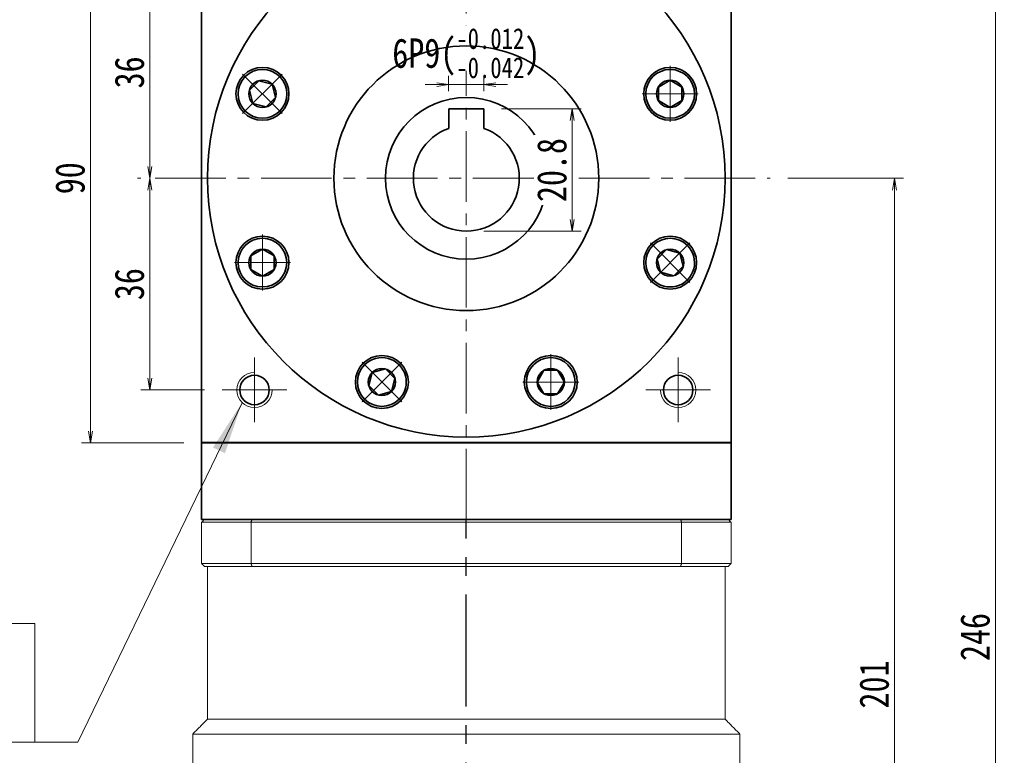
# Model space of a CAD drawing. Header units: millimetres. Extents: x -20 to 938, y -23 to 457.
# Tile 5 of 6: x 305 to 472, y 247 to 372. Entities that reach past the tile are written whole.
import ezdxf

# ---------------------------------------------------------------- set-up
doc = ezdxf.new("R2010")
doc.units = ezdxf.units.MM
doc.set_wipeout_variables(frame=1)
doc.linetypes.add('CENTER2', pattern=[28.575, 19.05, -3.175, 3.175, -3.175])
doc.linetypes.add('点画线', pattern=[18, 12, -2, 2, -2])
doc.layers.add('3中心线层', color=1, linetype='CENTER2')
for name, color, linetype, lineweight in [('EB0', 7, 'Continuous', 35), ('中心线层', 1, '点画线', 18), ('尺寸线层', 3, 'Continuous', 18), ('粗实线', 7, 'Continuous', 40), ('粗实线层', 7, 'Continuous', 35)]:
    doc.layers.add(name, color=color, linetype=linetype, lineweight=lineweight)
doc.styles.add('宋体', font='SimSun.ttf', dxfattribs={"width": 0.8})
doc.styles.add('标准', font='txt', dxfattribs={"width": 0.667})
doc.dimstyles.new('A水平标注$0', dxfattribs={"dimtxt": 3.5, "dimasz": 2, "dimexe": 1.5, "dimexo": 3, "dimgap": 1.1, "dimtad": 1, "dimtoh": 1, "dimdec": 4, "dimdsep": 46, "dimtxsty": '宋体', "dimblk": 'OPEN', "dimcen": 3, "dimclrd": 3, "dimclre": 3, "dimclrt": 6, "dimadec": 0, "dimazin": 0, "dimtm": 1e-09, "dimtfac": 1, "dimtdec": 4, "dimtix": 1, "dimtmove": 0, "dimatfit": 3, "dimldrblk": 'OPEN', "dimfxl": 0, "dimlwd": 13, "dimlwe": 13, "dimarcsym": 0})

# ---------------------------------------------------------------- blocks, each defined once
blk = doc.blocks.new('_Open')
at = {"color": 0, "linetype": 'ByBlock', "lineweight": -2}
for p, q in [((-1, 0.167), (0, 0)), ((-1, -0.167), (0, 0)), ((0, 0), (-1, 0))]:
    blk.add_line(p, q, dxfattribs=at)
blk = doc.blocks.new('*D19')
at = {"layer": 'Defpoints', "color": 0, "transparency": 16777216}
for p in [(339.05, 381.47), (326.75, 345.47), (327.66, 345.47)]:
    blk.add_point(p, dxfattribs=at)
at = {"layer": '尺寸线层', "color": 3, "lineweight": 13, "transparency": 16777216}
for p, q in [((336.05, 381.47), (325.25, 381.47)), ((326.75, 379.47), (326.75, 347.47)), ((324.66, 345.47), (325.25, 345.47))]:
    blk.add_line(p, q, dxfattribs=at)
at = {"layer": '尺寸线层', "color": 3, "lineweight": 13, "transparency": 16777216, "xscale": 2, "yscale": 2, "zscale": 2}
for p, rotation in [((326.75, 381.47), 90), ((326.75, 345.47), 270)]:
    blk.add_blockref('_Open', p, dxfattribs=dict(at, rotation=rotation))
at = {"layer": '尺寸线层', "color": 6, "transparency": 16777216, "insert": (323.31, 363.47), "char_height": 5, "attachment_point": 5, "rotation": 90, "style": '宋体', "bg_fill": 3, "box_fill_scale": 1.1, "bg_fill_color": 257, "bg_fill_transparency": 0}
blk.add_mtext('36', dxfattribs=at)
blk = doc.blocks.new('*D20')
at = {"layer": 'Defpoints', "color": 0, "transparency": 16777216}
for p in [(327.66, 345.47), (326.75, 309.47), (339.05, 309.47)]:
    blk.add_point(p, dxfattribs=at)
at = {"layer": '尺寸线层', "color": 3, "lineweight": 13, "transparency": 16777216}
for p, q in [((324.66, 345.47), (325.25, 345.47)), ((326.75, 343.47), (326.75, 311.47)), ((336.05, 309.47), (325.25, 309.47))]:
    blk.add_line(p, q, dxfattribs=at)
at = {"layer": '尺寸线层', "color": 3, "lineweight": 13, "transparency": 16777216, "xscale": 2, "yscale": 2, "zscale": 2}
for p, rotation in [((326.75, 345.47), 90), ((326.75, 309.47), 270)]:
    blk.add_blockref('_Open', p, dxfattribs=dict(at, rotation=rotation))
at = {"layer": '尺寸线层', "color": 6, "transparency": 16777216, "insert": (323.31, 327.47), "char_height": 5, "attachment_point": 5, "rotation": 90, "style": '宋体', "bg_fill": 3, "box_fill_scale": 1.1, "bg_fill_color": 257, "bg_fill_transparency": 0}
blk.add_mtext('36', dxfattribs=at)
blk = doc.blocks.new('*D21')
at = {"layer": 'Defpoints', "color": 0, "transparency": 16777216}
for p in [(425.55, 390.47), (425.15, 144.47), (470.49, 144.47)]:
    blk.add_point(p, dxfattribs=at)
at = {"layer": '尺寸线层', "color": 3, "lineweight": 13, "transparency": 16777216}
for p, q in [((428.55, 390.47), (471.99, 390.47)), ((470.49, 388.47), (470.49, 146.47)), ((428.15, 144.47), (471.99, 144.47))]:
    blk.add_line(p, q, dxfattribs=at)
at = {"layer": '尺寸线层', "color": 3, "lineweight": 13, "transparency": 16777216, "xscale": 2, "yscale": 2, "zscale": 2}
for p, rotation in [((470.49, 390.47), 89.99999999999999), ((470.49, 144.47), 270)]:
    blk.add_blockref('_Open', p, dxfattribs=dict(at, rotation=rotation))
at = {"layer": '尺寸线层', "color": 6, "transparency": 16777216, "insert": (467.04, 267.47), "char_height": 5, "attachment_point": 5, "rotation": 90, "style": '宋体', "bg_fill": 3, "box_fill_scale": 1.1, "bg_fill_color": 257, "bg_fill_transparency": 0}
blk.add_mtext('246', dxfattribs=at)
blk = doc.blocks.new('*D22')
at = {"layer": 'Defpoints', "color": 0, "transparency": 16777216}
for p in [(432.21, 345.47), (425.15, 144.47), (453.33, 144.47)]:
    blk.add_point(p, dxfattribs=at)
at = {"layer": '尺寸线层', "color": 3, "lineweight": 13, "transparency": 16777216}
for p, q in [((435.21, 345.47), (454.83, 345.47)), ((453.33, 343.47), (453.33, 146.47)), ((428.15, 144.47), (454.83, 144.47))]:
    blk.add_line(p, q, dxfattribs=at)
at = {"layer": '尺寸线层', "color": 3, "lineweight": 13, "transparency": 16777216, "xscale": 2, "yscale": 2, "zscale": 2}
for p, rotation in [((453.33, 345.47), 90), ((453.33, 144.47), 270)]:
    blk.add_blockref('_Open', p, dxfattribs=dict(at, rotation=rotation))
at = {"layer": '尺寸线层', "color": 6, "transparency": 16777216, "insert": (449.89, 259.39), "char_height": 5, "attachment_point": 5, "rotation": 90, "style": '宋体', "bg_fill": 3, "box_fill_scale": 1.1, "bg_fill_color": 257, "bg_fill_transparency": 0}
blk.add_mtext('201', dxfattribs=at)
blk = doc.blocks.new('*D25')
at = {"layer": 'Defpoints', "color": 0, "transparency": 16777216}
for p in [(377.55, 357.27), (383.55, 357.27)]:
    blk.add_point(p, dxfattribs=at)
at = {"layer": '尺寸线层', "color": 3, "lineweight": 13, "transparency": 16777216}
for p, q in [((377.55, 360.27), (377.55, 362.89)), ((383.55, 360.27), (383.55, 362.89)), ((375.55, 361.39), (373.55, 361.39)), ((383.55, 361.39), (377.55, 361.39)), ((385.55, 361.39), (387.55, 361.39))]:
    blk.add_line(p, q, dxfattribs=at)
at = {"layer": '尺寸线层', "color": 3, "lineweight": 13, "transparency": 16777216, "xscale": 2, "yscale": 2, "zscale": 2}
blk.add_blockref('_Open', (377.55, 361.39), dxfattribs=at)
at = {"layer": '尺寸线层', "color": 3, "lineweight": 13, "transparency": 16777216, "xscale": 2, "yscale": 2, "zscale": 2, "rotation": 180}
blk.add_blockref('_Open', (383.55, 361.39), dxfattribs=at)
at = {"layer": '尺寸线层', "color": 6, "transparency": 16777216, "insert": (380.55, 366.75), "char_height": 5, "attachment_point": 5, "style": '宋体', "bg_fill": 3, "box_fill_scale": 1.1, "bg_fill_color": 257, "bg_fill_transparency": 0}
blk.add_mtext('{\\A1;\\A1;6P9({\\H0.707107x;\\S-0.012^ -0.042;})}', dxfattribs=at)
at = {"layer": 'Defpoints', "color": 0, "transparency": 16777216}
blk.add_point((377.55, 361.39), dxfattribs=at)
blk = doc.blocks.new('*D26')
at = {"layer": 'Defpoints', "color": 0, "transparency": 16777216}
for p in [(383.55, 357.27), (380.55, 336.47), (398.55, 336.47)]:
    blk.add_point(p, dxfattribs=at)
at = {"layer": '尺寸线层', "color": 3, "lineweight": 13, "transparency": 16777216}
for p, q in [((386.55, 357.27), (400.05, 357.27)), ((398.55, 355.27), (398.55, 338.47)), ((383.55, 336.47), (400.05, 336.47))]:
    blk.add_line(p, q, dxfattribs=at)
at = {"layer": '尺寸线层', "color": 3, "lineweight": 13, "transparency": 16777216, "xscale": 2, "yscale": 2, "zscale": 2}
for p, rotation in [((398.55, 357.27), 90), ((398.55, 336.47), 270)]:
    blk.add_blockref('_Open', p, dxfattribs=dict(at, rotation=rotation))
at = {"layer": '尺寸线层', "color": 6, "transparency": 16777216, "insert": (395.11, 346.87), "char_height": 5, "attachment_point": 5, "rotation": 90, "style": '宋体', "bg_fill": 3, "box_fill_scale": 1.1, "bg_fill_color": 257, "bg_fill_transparency": 0}
blk.add_mtext('20.8', dxfattribs=at)
blk = doc.blocks.new('*X5')
at = {"layer": '尺寸线层', "linetype": 'Continuous'}
blk.add_hatch(color=0, dxfattribs=at).paths.add_polyline_path([(17.617, 28.857), (16.166, 24.56), (15.153, 25.05)], flags=0)
at = {"layer": '尺寸线层', "color": 0, "linetype": 'Continuous'}
blk.add_line((17.617, 28.857), (3.674, 0), dxfattribs=at)
at = {"layer": '尺寸线层', "color": 0}
for p, q in [((0, 10.089), (-12.975, 10.089)), ((0, 0), (0, 10.089)), ((0, 0), (-12.975, 0)), ((3.674, 0), (0, 0))]:
    blk.add_line(p, q, dxfattribs=at)
at = {"layer": '尺寸线层', "color": 0, "insert": (-2.25, 0.9), "char_height": 4.5, "width": 19.97539, "attachment_point": 9, "line_spacing_factor": 1.15057, "style": '标准'}
blk.add_mtext('\\T1.1;4-M6\\P5个面', dxfattribs=at)
blk = doc.blocks.new('*X6')
at = {"layer": '中心线层', "linetype": '点画线', "lineweight": 18}
for p, q in [((0, -4.76), (0, 4.76)), ((-4.76, 0), (4.76, 0))]:
    blk.add_line(p, q, dxfattribs=at)
at = {"layer": '粗实线层'}
for p, q in [((-2.31, 0), (-1.15, 2)), ((-1.15, 2), (1.15, 2)), ((2.31, 0), (1.15, 2)), ((2.31, 0), (1.15, 2)), ((-2.31, 0), (-1.15, -2)), ((2.31, 0), (1.15, -2)), ((-1.15, -2), (1.15, -2))]:
    blk.add_line(p, q, dxfattribs=at)
blk.add_circle((0, 0), 2.31, dxfattribs=at)
for start, end in [(0, 180), (180, 360)]:
    blk.add_arc((0, 0), 4.14, start, end, dxfattribs=at)
blk = doc.blocks.new('*D27')
at = {"layer": 'Defpoints', "color": 0, "transparency": 16777216}
for p in [(335.55, 390.47), (316.67, 300.47), (335.55, 300.47)]:
    blk.add_point(p, dxfattribs=at)
at = {"layer": '尺寸线层', "color": 3, "lineweight": 13, "transparency": 16777216}
for p, q in [((332.55, 390.47), (315.17, 390.47)), ((316.67, 388.47), (316.67, 302.47)), ((332.55, 300.47), (315.17, 300.47))]:
    blk.add_line(p, q, dxfattribs=at)
at = {"layer": '尺寸线层', "color": 3, "lineweight": 13, "transparency": 16777216, "xscale": 2, "yscale": 2, "zscale": 2}
for p, rotation in [((316.67, 390.47), 90), ((316.67, 300.47), 270)]:
    blk.add_blockref('_Open', p, dxfattribs=dict(at, rotation=rotation))
at = {"layer": '尺寸线层', "color": 6, "transparency": 16777216, "insert": (313.23, 345.47), "char_height": 5, "attachment_point": 5, "rotation": 90, "style": '宋体', "bg_fill": 3, "box_fill_scale": 1.1, "bg_fill_color": 257, "bg_fill_transparency": 0}
blk.add_mtext('90', dxfattribs=at)

msp = doc.modelspace()

# ---------------------------------------------------------------- linework, layer by layer
at = {"color": 7, "linetype": 'Continuous', "lineweight": 15}
for p, q in [((335.55285, 286.97464), (343.9605, 286.97464)), ((335.55285, 279.97464), (335.55285, 286.97464)), ((344.13857, 287.47464), (336.05285, 287.47464)), ((343.9605, 286.97464), (343.9605, 279.97464)), ((343.9605, 286.97464), (417.1452, 286.97464)), ((416.96713, 287.47464), (344.13857, 287.47464)), ((417.1452, 279.97464), (417.1452, 286.97464)), ((343.9605, 279.97464), (335.55285, 279.97464)), ((336.05285, 279.47464), (344.13857, 279.47464)), ((417.1452, 279.97464), (343.9605, 279.97464)), ((344.13857, 279.47464), (416.96713, 279.47464))]:
    msp.add_line(p, q, dxfattribs=at)
for points in [[(336.05285, 287.47464), (335.55285, 286.97464)], [(344.13857, 287.47464), (343.9605, 286.97464)], [(416.96713, 287.47464), (417.1452, 286.97464)], [(335.55285, 279.97464), (336.05285, 279.47464)], [(336.55285, 253.47464), (336.55285, 279.47464)], [(343.9605, 279.97464), (344.13857, 279.47464)], [(417.1452, 279.97464), (416.96713, 279.47464)], [(334.05285, 250.97464), (336.55285, 253.47464)], [(334.05285, 241.47464), (334.05285, 250.97464)]]:
    msp.add_open_spline(points, degree=1, dxfattribs=at)
at = {"layer": '3中心线层'}
msp.add_line((380.55624, 141.3544), (380.55374, 287.47464), dxfattribs=at)
at = {"layer": '中心线层'}
for p, q in [((380.55374, 287.47464), (380.55374, 393.47464)), ((327.66186, 345.47464), (432.20586, 345.47464)), ((344.55374, 303.97464), (344.55374, 314.97464)), ((416.55374, 314.97464), (416.55374, 303.97464)), ((350.05374, 309.47464), (339.05374, 309.47464)), ((422.05374, 309.47464), (411.05374, 309.47464))]:
    msp.add_line(p, q, dxfattribs=at)
at = {"layer": '粗实线', "lineweight": 40}
msp.add_line((425.55374, 300.47464), (335.55374, 300.47464), dxfattribs=at)
at = {"layer": '粗实线层'}
for p, q in [((335.55374, 300.47464), (335.55374, 390.47464)), ((425.55374, 300.47464), (425.55374, 390.47464)), ((383.55374, 357.27464), (377.55374, 357.27464)), ((377.55374, 357.27464), (377.55374, 353.95992)), ((383.55374, 357.27464), (383.55374, 353.95992)), ((335.55374, 300.47464), (335.55374, 287.47464))]:
    msp.add_line(p, q, dxfattribs=at)
for centre, radius in [((380.55374, 345.47464), 13.75), ((345.90826, 331.12401), 4.5), ((415.19922, 331.12401), 4.5), ((366.20311, 310.82915), 4.5), ((394.90437, 310.82915), 4.5), ((344.55374, 309.47464), 2.5), ((416.55374, 309.47464), 2.5)]:
    msp.add_circle(centre, radius, dxfattribs=at)
msp.add_arc((380.55374, 345.47464), 9, 109.4712206, 70.5287794, dxfattribs=at)
at = {"layer": '粗实线层', "lineweight": 18}
for centre, start, end in [((344.55374, 309.47464), 90, 360), ((416.55374, 309.47464), 180, 90)]:
    msp.add_arc(centre, 3, start, end, dxfattribs=at)

# ---------------------------------------------------------------- block references
at = {"layer": '尺寸线层', "xscale": 2, "yscale": 2, "zscale": 2}
msp.add_blockref('*X5', (307.19804, 249.59932), dxfattribs=at)

# ---------------------------------------------------------------- next in the draw order: dimensions: what is measured, and where the dimension line sits
at = {"layer": '尺寸线层'}
for base, p1, p2, picture, middle in [((470.48548, 144.47464), (425.55374, 390.47464), (425.15285, 144.47464), '*D21', (467.04134, 267.47464)), ((326.7507, 345.47464), (339.05374, 381.47464), (327.66186, 345.47464), '*D19', (323.30656, 363.47464))]:
    dim = msp.add_linear_dim(base=base, p1=p1, p2=p2, angle=270, dimstyle='A水平标注$0', override={"dimtxt": 5, "dimgap": 1, "dimdec": 1, "dimpost": '<>', "dimblk": 'Open', "dimtvp": 0.1, "dimtfill": 1, "dimtfillclr": 256}, dxfattribs=at)
    dim.commit()
    dim.dimension.update_dxf_attribs({"geometry": picture, "text_midpoint": middle})

# ---------------------------------------------------------------- next in the draw order: dimensions: what is measured, and where the dimension line sits
dim = msp.add_linear_dim(base=(326.7507, 309.47464), p1=(327.66186, 345.47464), p2=(339.05374, 309.47464), angle=270, dimstyle='A水平标注$0', override={"dimtxt": 5, "dimgap": 1, "dimdec": 1, "dimpost": '<>', "dimblk": 'Open', "dimtvp": 0.1, "dimtfill": 1, "dimtfillclr": 256}, dxfattribs=at)
dim.commit()
dim.dimension.update_dxf_attribs({"geometry": '*D20', "text_midpoint": (323.30656, 327.47464)})
dim = msp.add_linear_dim(base=(453.3315, 144.47464), p1=(432.20586, 345.47464), p2=(425.15285, 144.47464), angle=270, dimstyle='A水平标注$0', override={"dimtxt": 5, "dimgap": 1, "dimtad": 1, "dimdec": 1, "dimlfac": 1, "dimpost": '<>', "dimse1": 0, "dimse2": 0, "dimsd1": 0, "dimsd2": 0, "dimtofl": 1, "dimtvp": 0.1}, dxfattribs=at)
dim.commit()
dim.dimension.update_dxf_attribs({"geometry": '*D22', "text_midpoint": (453.3315, 259.38829), "dimtype": 160})

# ---------------------------------------------------------------- next in the draw order: linework, layer by layer
at = {"color": 7, "linetype": 'Continuous', "lineweight": 15}
for p, q in [((425.05285, 287.47464), (416.96713, 287.47464)), ((417.1452, 286.97464), (425.55285, 286.97464)), ((425.55285, 286.97464), (425.55285, 279.97464)), ((416.96713, 279.47464), (425.05285, 279.47464)), ((425.55285, 279.97464), (417.1452, 279.97464)), ((424.55285, 253.47464), (336.55285, 253.47464)), ((427.05285, 250.97464), (334.05285, 250.97464))]:
    msp.add_line(p, q, dxfattribs=at)
for points in [[(425.05285, 287.47464), (425.55285, 286.97464)], [(424.55285, 279.47464), (424.55285, 253.47464)], [(425.05285, 279.47464), (425.55285, 279.97464)], [(424.55285, 253.47464), (427.05285, 250.97464)], [(427.05285, 250.97464), (427.05285, 241.47464)]]:
    msp.add_open_spline(points, degree=1, dxfattribs=at)
at = {"layer": 'EB0'}
msp.add_line((425.55374, 287.47464), (335.55374, 287.47464), dxfattribs=at)
at = {"layer": '粗实线层'}
for p, q in [((425.55374, 287.47464), (425.55374, 300.47464)), ((335.55374, 287.47464), (425.55374, 287.47464))]:
    msp.add_line(p, q, dxfattribs=at)
msp.add_circle((380.55374, 345.47464), 44, dxfattribs=at)

# ---------------------------------------------------------------- next in the draw order: dimensions: what is measured, and where the dimension line sits
at = {"layer": '尺寸线层'}
dim = msp.add_linear_dim(base=(316.67395, 300.47464), p1=(335.55374, 390.47464), p2=(335.55374, 300.47464), angle=270, dimstyle='A水平标注$0', override={"dimtxt": 5, "dimgap": 1, "dimdec": 1, "dimpost": '<>', "dimblk": 'Open', "dimtvp": 0.1, "dimtfill": 1, "dimtfillclr": 256}, dxfattribs=at)
dim.commit()
dim.dimension.update_dxf_attribs({"geometry": '*D27', "text_midpoint": (313.22982, 345.47464)})

# ---------------------------------------------------------------- next in the draw order: dimensions: what is measured, and where the dimension line sits
dim = msp.add_linear_dim(base=(377.55374, 361.39278), p1=(383.55374, 357.27464), p2=(377.55374, 357.27464), text='{\\A1;\\A1;6P9({\\H0.707107x;\\S-0.012^ -0.042;})}', dimstyle='A水平标注$0', override={"dimtxt": 5, "dimgap": 1, "dimdec": 1, "dimpost": '<>', "dimblk": 'Open', "dimtp": -0.012, "dimtm": 0.042, "dimtdec": 3, "dimtvp": 0.1, "dimtfill": 1, "dimtfillclr": 256, "dimtzin": 8}, dxfattribs=at)
dim.commit()
dim.dimension.update_dxf_attribs({"geometry": '*D25', "text_midpoint": (380.55374, 366.74583)})

# ---------------------------------------------------------------- next in the draw order: wipeouts: each hides what was drawn before it
for points in [[(345.90826, 335.26401), (345.884, 335.26394), (345.85973, 335.26372), (345.83547, 335.26337), (345.81122, 335.26287), (345.78696, 335.26223), (345.76271, 335.26145), (345.73846, 335.26053), (345.71422, 335.25946), (345.68999, 335.25825), (345.66577, 335.2569), (345.64155, 335.25541), (345.61734, 335.25377), (345.59314, 335.252), (345.56896, 335.25008), (345.54478, 335.24802), (345.52062, 335.24582), (345.49647, 335.24348), (345.47233, 335.24099), (345.44821, 335.23837), (345.42411, 335.2356), (345.40002, 335.23269), (345.37595, 335.22964), (345.35189, 335.22645), (345.32786, 335.22312), (345.30385, 335.21965), (345.27986, 335.21604), (345.25588, 335.21229), (345.23194, 335.20839), (345.20801, 335.20436), (345.18411, 335.20018), (345.18411, 335.20018), (344.99542, 335.16212), (344.80871, 335.11532), (344.62437, 335.0599), (344.44281, 334.99597), (344.26441, 334.92366), (344.08957, 334.84315), (343.91866, 334.75459), (343.75206, 334.65818), (343.59011, 334.55414), (343.43317, 334.44268), (343.28159, 334.32404), (343.13568, 334.19849), (342.99577, 334.06629), (342.86215, 333.92773), (342.73512, 333.78311), (342.61495, 333.63274), (342.5019, 333.47695), (342.39621, 333.31607), (342.29811, 333.15045), (342.20782, 332.98045), (342.12553, 332.80644), (342.05142, 332.62879), (341.98564, 332.44789), (341.92834, 332.26412), (341.87965, 332.07789), (341.83966, 331.8896), (341.80847, 331.69966), (341.78615, 331.50847), (341.77273, 331.31645), (341.76826, 331.12401), (341.76826, 331.12401), (341.77273, 330.93157), (341.78615, 330.73955), (341.80847, 330.54836), (341.83966, 330.35841), (341.87965, 330.17012), (341.92834, 329.98389), (341.98564, 329.80013), (342.05142, 329.61923), (342.12553, 329.44158), (342.20782, 329.26757), (342.29811, 329.09757), (342.39621, 328.93195), (342.5019, 328.77107), (342.61495, 328.61528), (342.73512, 328.46491), (342.86215, 328.32029), (342.99577, 328.18173), (343.13568, 328.04953), (343.28159, 327.92398), (343.43317, 327.80534), (343.59011, 327.69388), (343.75206, 327.58983), (343.91866, 327.49343), (344.08957, 327.40487), (344.26441, 327.32435), (344.44281, 327.25205), (344.62437, 327.18812), (344.80871, 327.13269), (344.99542, 327.0859), (345.18411, 327.04783), (345.18411, 327.04783), (345.20801, 327.04366), (345.23194, 327.03963), (345.25588, 327.03573), (345.27986, 327.03198), (345.30385, 327.02837), (345.32786, 327.02489), (345.35189, 327.02156), (345.37595, 327.01837), (345.40002, 327.01532), (345.42411, 327.01242), (345.44821, 327.00965), (345.47233, 327.00702), (345.49647, 327.00454), (345.52062, 327.0022), (345.54478, 327), (345.56896, 326.99794), (345.59314, 326.99602), (345.61734, 326.99424), (345.64155, 326.99261), (345.66577, 326.99112), (345.68999, 326.98977), (345.71422, 326.98856), (345.73846, 326.98749), (345.76271, 326.98657), (345.78696, 326.98579), (345.81122, 326.98515), (345.83547, 326.98465), (345.85973, 326.98429), (345.884, 326.98408), (345.90826, 326.98401), (345.90826, 326.98401), (346.12493, 326.98968), (346.34101, 327.00669), (346.5559, 327.03498), (346.76901, 327.07448), (346.97977, 327.12508), (347.18759, 327.18663), (347.3919, 327.25899), (347.59215, 327.34193), (347.78778, 327.43524), (347.97826, 327.53866), (348.16306, 327.65191), (348.34169, 327.77468), (348.51365, 327.90662), (348.67846, 328.04739), (348.83568, 328.19659), (348.98488, 328.35381), (349.12564, 328.51862), (349.25759, 328.69058), (349.38035, 328.8692), (349.4936, 329.05401), (349.59703, 329.24449), (349.69034, 329.44012), (349.77328, 329.64037), (349.84563, 329.84468), (349.90719, 330.0525), (349.95779, 330.26325), (349.99729, 330.47637), (350.02558, 330.69126), (350.04259, 330.90734), (350.04826, 331.12401), (350.04826, 331.12401), (350.04259, 331.34068), (350.02558, 331.55676), (349.99729, 331.77165), (349.95779, 331.98476), (349.90719, 332.19552), (349.84563, 332.40334), (349.77328, 332.60765), (349.69034, 332.8079), (349.59703, 333.00353), (349.4936, 333.19401), (349.38035, 333.37881), (349.25759, 333.55744), (349.12564, 333.72939), (348.98488, 333.89421), (348.83568, 334.05143), (348.67846, 334.20063), (348.51365, 334.34139), (348.34169, 334.47334), (348.16306, 334.5961), (347.97826, 334.70935), (347.78778, 334.81278), (347.59215, 334.90609), (347.3919, 334.98903), (347.18759, 335.06138), (346.97977, 335.12294), (346.76901, 335.17354), (346.5559, 335.21304), (346.34101, 335.24133), (346.12493, 335.25833)], [(412.2718, 328.19659), (412.28901, 328.17948), (412.30632, 328.16247), (412.32372, 328.14557), (412.34123, 328.12877), (412.35883, 328.11207), (412.37653, 328.09548), (412.39433, 328.07899), (412.41222, 328.0626), (412.43021, 328.04632), (412.4483, 328.03014), (412.46648, 328.01408), (412.48475, 327.99811), (412.50311, 327.98226), (412.52157, 327.96651), (412.54012, 327.95087), (412.55877, 327.93534), (412.5775, 327.91992), (412.59632, 327.90461), (412.61523, 327.88941), (412.63424, 327.87433), (412.65333, 327.85935), (412.6725, 327.84448), (412.69177, 327.82973), (412.71112, 327.81509), (412.73055, 327.80057), (412.75007, 327.78616), (412.76967, 327.77186), (412.78936, 327.75768), (412.80913, 327.74362), (412.82898, 327.72967), (412.82898, 327.72967), (412.98932, 327.62316), (413.15444, 327.52422), (413.32398, 327.43307), (413.49757, 327.34989), (413.67484, 327.27487), (413.8554, 327.20818), (414.03887, 327.14994), (414.22485, 327.1003), (414.41294, 327.05936), (414.60272, 327.02721), (414.79379, 327.00391), (414.98575, 326.98952), (415.17816, 326.98406), (415.37062, 326.98756), (415.5627, 327), (415.754, 327.02135), (415.94411, 327.05157), (416.1326, 327.0906), (416.31907, 327.13834), (416.50312, 327.1947), (416.68436, 327.25956), (416.86238, 327.33277), (417.03681, 327.41417), (417.20727, 327.5036), (417.37338, 327.60085), (417.5348, 327.70572), (417.69116, 327.81798), (417.84214, 327.93738), (417.98741, 328.06368), (418.12665, 328.19659), (418.12665, 328.19659), (418.25956, 328.33582), (418.38585, 328.48109), (418.50525, 328.63207), (418.61751, 328.78843), (418.72238, 328.94985), (418.81963, 329.11596), (418.90906, 329.28642), (418.99046, 329.46085), (419.06367, 329.63887), (419.12853, 329.82011), (419.18489, 330.00416), (419.23264, 330.19063), (419.27166, 330.37913), (419.30188, 330.56923), (419.32324, 330.76053), (419.33567, 330.95262), (419.33917, 331.14507), (419.33372, 331.33749), (419.31932, 331.52944), (419.29603, 331.72051), (419.26387, 331.9103), (419.22293, 332.09838), (419.17329, 332.28436), (419.11506, 332.46783), (419.04836, 332.64839), (418.97334, 332.82566), (418.89017, 332.99926), (418.79901, 333.16879), (418.70007, 333.33391), (418.59357, 333.49425), (418.59357, 333.49425), (418.57962, 333.5141), (418.56555, 333.53387), (418.55137, 333.55356), (418.53707, 333.57316), (418.52266, 333.59268), (418.50814, 333.61212), (418.4935, 333.63147), (418.47875, 333.65073), (418.46388, 333.66991), (418.44891, 333.689), (418.43382, 333.708), (418.41862, 333.72691), (418.40331, 333.74573), (418.38789, 333.76447), (418.37236, 333.78311), (418.35672, 333.80166), (418.34097, 333.82012), (418.32512, 333.83848), (418.30916, 333.85676), (418.29309, 333.87494), (418.27691, 333.89302), (418.26063, 333.91101), (418.24425, 333.9289), (418.22775, 333.9467), (418.21116, 333.9644), (418.19446, 333.98201), (418.17766, 333.99951), (418.16076, 334.01692), (418.14375, 334.03422), (418.12665, 334.05143), (418.12665, 334.05143), (417.96942, 334.20063), (417.80461, 334.34139), (417.63265, 334.47334), (417.45403, 334.5961), (417.26922, 334.70935), (417.07874, 334.81278), (416.88311, 334.90609), (416.68287, 334.98903), (416.47855, 335.06138), (416.27073, 335.12294), (416.05998, 335.17354), (415.84686, 335.21304), (415.63197, 335.24133), (415.41589, 335.25833), (415.19922, 335.26401), (414.98255, 335.25833), (414.76648, 335.24133), (414.55159, 335.21304), (414.33847, 335.17354), (414.12771, 335.12294), (413.91989, 335.06138), (413.71558, 334.98903), (413.51533, 334.90609), (413.3197, 334.81278), (413.12922, 334.70935), (412.94442, 334.5961), (412.76579, 334.47334), (412.59384, 334.34139), (412.42902, 334.20063), (412.2718, 334.05143), (412.2718, 334.05143), (412.1226, 333.89421), (411.98184, 333.72939), (411.84989, 333.55744), (411.72713, 333.37881), (411.61388, 333.19401), (411.51046, 333.00353), (411.41715, 332.8079), (411.3342, 332.60765), (411.26185, 332.40334), (411.20029, 332.19552), (411.14969, 331.98476), (411.11019, 331.77165), (411.0819, 331.55676), (411.0649, 331.34068), (411.05922, 331.12401), (411.0649, 330.90734), (411.0819, 330.69126), (411.11019, 330.47637), (411.14969, 330.26325), (411.20029, 330.0525), (411.26185, 329.84468), (411.3342, 329.64037), (411.41715, 329.44012), (411.51046, 329.24449), (411.61388, 329.05401), (411.72713, 328.8692), (411.84989, 328.69058), (411.98184, 328.51862), (412.1226, 328.35381)], [(363.27569, 313.75658), (363.25858, 313.73937), (363.24158, 313.72206), (363.22468, 313.70466), (363.20787, 313.68715), (363.19118, 313.66955), (363.17458, 313.65185), (363.15809, 313.63405), (363.1417, 313.61616), (363.12542, 313.59817), (363.10925, 313.58008), (363.09318, 313.5619), (363.07722, 313.54363), (363.06136, 313.52526), (363.04562, 313.5068), (363.02998, 313.48825), (363.01445, 313.46961), (362.99903, 313.45088), (362.98372, 313.43206), (362.96852, 313.41314), (362.95343, 313.39414), (362.93845, 313.37505), (362.92359, 313.35588), (362.90884, 313.33661), (362.8942, 313.31726), (362.87967, 313.29783), (362.86526, 313.27831), (362.85097, 313.2587), (362.83678, 313.23902), (362.82272, 313.21925), (362.80877, 313.19939), (362.80877, 313.19939), (362.70226, 313.03906), (362.60333, 312.87394), (362.51217, 312.7044), (362.42899, 312.53081), (362.35398, 312.35354), (362.28728, 312.17298), (362.22905, 311.98951), (362.17941, 311.80353), (362.13847, 311.61544), (362.10631, 311.42566), (362.08301, 311.23458), (362.06862, 311.04263), (362.06317, 310.85022), (362.06666, 310.65776), (362.0791, 310.46568), (362.10045, 310.27437), (362.13067, 310.08427), (362.1697, 309.89578), (362.21745, 309.70931), (362.27381, 309.52525), (362.33866, 309.34402), (362.41187, 309.166), (362.49328, 308.99157), (362.5827, 308.82111), (362.67996, 308.655), (362.78482, 308.49358), (362.89708, 308.33721), (363.01649, 308.18624), (363.14278, 308.04097), (363.27569, 307.90173), (363.27569, 307.90173), (363.41493, 307.76882), (363.56019, 307.64253), (363.71117, 307.52312), (363.86754, 307.41087), (364.02895, 307.306), (364.19507, 307.20875), (364.36552, 307.11932), (364.53995, 307.03791), (364.71798, 306.9647), (364.89921, 306.89985), (365.08326, 306.84349), (365.26974, 306.79574), (365.45823, 306.75672), (365.64833, 306.72649), (365.83963, 306.70514), (366.03172, 306.6927), (366.22418, 306.68921), (366.41659, 306.69466), (366.60854, 306.70905), (366.79962, 306.73235), (366.9894, 306.76451), (367.17749, 306.80545), (367.36346, 306.85509), (367.54693, 306.91332), (367.7275, 306.98002), (367.90477, 307.05504), (368.07836, 307.13821), (368.2479, 307.22937), (368.41301, 307.32831), (368.57335, 307.43481), (368.57335, 307.43481), (368.5932, 307.44876), (368.61298, 307.46283), (368.63266, 307.47701), (368.65227, 307.4913), (368.67179, 307.50572), (368.69122, 307.52024), (368.71057, 307.53488), (368.72983, 307.54963), (368.74901, 307.5645), (368.7681, 307.57947), (368.7871, 307.59456), (368.80601, 307.60976), (368.82484, 307.62507), (368.84357, 307.64049), (368.86221, 307.65602), (368.88076, 307.67166), (368.89922, 307.6874), (368.91759, 307.70326), (368.93586, 307.71922), (368.95404, 307.73529), (368.97213, 307.75147), (368.99011, 307.76775), (369.00801, 307.78413), (369.02581, 307.80062), (369.04351, 307.81722), (369.06111, 307.83392), (369.07861, 307.85072), (369.09602, 307.86762), (369.11333, 307.88463), (369.13053, 307.90173), (369.13053, 307.90173), (369.27973, 308.05895), (369.4205, 308.22377), (369.55244, 308.39572), (369.67521, 308.57435), (369.78846, 308.75915), (369.89188, 308.94963), (369.98519, 309.14526), (370.06814, 309.34551), (370.14049, 309.54982), (370.20205, 309.75764), (370.25264, 309.9684), (370.29214, 310.18152), (370.32043, 310.39641), (370.33744, 310.61248), (370.34311, 310.82915), (370.33744, 311.04583), (370.32043, 311.2619), (370.29214, 311.47679), (370.25264, 311.68991), (370.20205, 311.90067), (370.14049, 312.10848), (370.06814, 312.3128), (369.98519, 312.51304), (369.89188, 312.70868), (369.78846, 312.89915), (369.67521, 313.08396), (369.55244, 313.26259), (369.4205, 313.43454), (369.27973, 313.59936), (369.13053, 313.75658), (369.13053, 313.75658), (368.97331, 313.90577), (368.8085, 314.04654), (368.63654, 314.17848), (368.45792, 314.30125), (368.27311, 314.4145), (368.08263, 314.51792), (367.887, 314.61123), (367.68676, 314.69418), (367.48244, 314.76653), (367.27462, 314.82809), (367.06387, 314.87869), (366.85075, 314.91818), (366.63586, 314.94648), (366.41978, 314.96348), (366.20311, 314.96915), (365.98644, 314.96348), (365.77036, 314.94648), (365.55547, 314.91818), (365.34236, 314.87869), (365.1316, 314.82809), (364.92378, 314.76653), (364.71947, 314.69418), (364.51922, 314.61123), (364.32359, 314.51792), (364.13311, 314.4145), (363.94831, 314.30125), (363.76968, 314.17848), (363.59773, 314.04654), (363.43291, 313.90577)], [(390.76437, 310.82915), (390.76444, 310.80489), (390.76465, 310.78063), (390.76501, 310.75637), (390.76551, 310.73211), (390.76615, 310.70786), (390.76693, 310.68361), (390.76785, 310.65936), (390.76892, 310.63512), (390.77013, 310.61089), (390.77148, 310.58666), (390.77297, 310.56244), (390.7746, 310.53824), (390.77638, 310.51404), (390.7783, 310.48985), (390.78036, 310.46568), (390.78256, 310.44151), (390.7849, 310.41736), (390.78738, 310.39323), (390.79001, 310.36911), (390.79278, 310.345), (390.79569, 310.32091), (390.79873, 310.29684), (390.80192, 310.27279), (390.80526, 310.24876), (390.80873, 310.22474), (390.81234, 310.20075), (390.81609, 310.17678), (390.81999, 310.15283), (390.82402, 310.12891), (390.82819, 310.105), (390.82819, 310.105), (390.86626, 309.91632), (390.91306, 309.7296), (390.96848, 309.54526), (391.03241, 309.3637), (391.10472, 309.18531), (391.18523, 309.01047), (391.27379, 308.83956), (391.3702, 308.67295), (391.47424, 308.511), (391.5857, 308.35407), (391.70434, 308.20249), (391.82989, 308.05658), (391.96209, 307.91667), (392.10065, 307.78305), (392.24527, 307.65602), (392.39564, 307.53585), (392.55143, 307.4228), (392.71231, 307.31711), (392.87793, 307.21901), (393.04793, 307.12872), (393.22194, 307.04643), (393.39959, 306.97231), (393.58049, 306.90653), (393.76426, 306.84924), (393.95048, 306.80054), (394.13878, 306.76056), (394.32872, 306.72937), (394.51991, 306.70704), (394.71193, 306.69363), (394.90437, 306.68915), (394.90437, 306.68915), (395.09681, 306.69363), (395.28883, 306.70704), (395.48002, 306.72937), (395.66996, 306.76056), (395.85826, 306.80054), (396.04448, 306.84924), (396.22825, 306.90653), (396.40915, 306.97231), (396.5868, 307.04643), (396.76081, 307.12872), (396.93081, 307.21901), (397.09643, 307.31711), (397.25731, 307.4228), (397.4131, 307.53585), (397.56347, 307.65602), (397.70809, 307.78305), (397.84665, 307.91667), (397.97885, 308.05658), (398.1044, 308.20249), (398.22304, 308.35407), (398.3345, 308.511), (398.43854, 308.67295), (398.53495, 308.83956), (398.62351, 309.01047), (398.70402, 309.18531), (398.77633, 309.3637), (398.84026, 309.54526), (398.89568, 309.7296), (398.94248, 309.91632), (398.98055, 310.105), (398.98055, 310.105), (398.98472, 310.12891), (398.98875, 310.15283), (398.99265, 310.17678), (398.9964, 310.20075), (399.00001, 310.22474), (399.00348, 310.24876), (399.00682, 310.27279), (399.01001, 310.29684), (399.01305, 310.32091), (399.01596, 310.345), (399.01873, 310.36911), (399.02136, 310.39323), (399.02384, 310.41736), (399.02618, 310.44151), (399.02838, 310.46568), (399.03044, 310.48985), (399.03236, 310.51404), (399.03414, 310.53824), (399.03577, 310.56244), (399.03726, 310.58666), (399.03861, 310.61089), (399.03982, 310.63512), (399.04089, 310.65936), (399.04181, 310.68361), (399.04259, 310.70786), (399.04323, 310.73211), (399.04373, 310.75637), (399.04409, 310.78063), (399.0443, 310.80489), (399.04437, 310.82915), (399.04437, 310.82915), (399.0387, 311.04583), (399.02169, 311.2619), (398.9934, 311.47679), (398.9539, 311.68991), (398.9033, 311.90067), (398.84174, 312.10848), (398.76939, 312.3128), (398.68645, 312.51304), (398.59314, 312.70868), (398.48972, 312.89915), (398.37647, 313.08396), (398.2537, 313.26259), (398.12175, 313.43454), (397.98099, 313.59936), (397.83179, 313.75658), (397.67457, 313.90577), (397.50976, 314.04654), (397.3378, 314.17848), (397.15918, 314.30125), (396.97437, 314.4145), (396.78389, 314.51792), (396.58826, 314.61123), (396.38801, 314.69418), (396.1837, 314.76653), (395.97588, 314.82809), (395.76512, 314.87869), (395.55201, 314.91818), (395.33712, 314.94648), (395.12104, 314.96348), (394.90437, 314.96915), (394.90437, 314.96915), (394.6877, 314.96348), (394.47162, 314.94648), (394.25673, 314.91818), (394.04362, 314.87869), (393.83286, 314.82809), (393.62504, 314.76653), (393.42073, 314.69418), (393.22048, 314.61123), (393.02485, 314.51792), (392.83437, 314.4145), (392.64956, 314.30125), (392.47094, 314.17848), (392.29898, 314.04654), (392.13417, 313.90577), (391.97695, 313.75658), (391.82775, 313.59936), (391.68699, 313.43454), (391.55504, 313.26259), (391.43227, 313.08396), (391.31902, 312.89915), (391.2156, 312.70868), (391.12229, 312.51304), (391.03935, 312.3128), (390.967, 312.10848), (390.90544, 311.90067), (390.85484, 311.68991), (390.81534, 311.47679), (390.78705, 311.2619), (390.77004, 311.04583)]]:
    msp.add_wipeout(points).dxf.layer = '粗实线层'

# ---------------------------------------------------------------- next in the draw order: linework, layer by layer
at = {"layer": '粗实线层'}
for centre in [(345.90826, 359.82527), (415.19922, 359.82527)]:
    msp.add_circle(centre, 4.5, dxfattribs=at)

# ---------------------------------------------------------------- next in the draw order: block references
for p, rotation in [((415.19922, 331.12401), 225), ((345.90826, 331.12401), 90), ((366.20311, 310.82915), 135.0000000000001), ((394.90437, 310.82915), 180)]:
    msp.add_blockref('*X6', p, dxfattribs=dict(at, rotation=rotation))

# ---------------------------------------------------------------- next in the draw order: dimensions: what is measured, and where the dimension line sits
at = {"layer": '尺寸线层'}
dim = msp.add_linear_dim(base=(398.55374, 336.47464), p1=(383.55374, 357.27464), p2=(380.55374, 336.47464), angle=270, dimstyle='A水平标注$0', override={"dimtxt": 5, "dimgap": 1, "dimdec": 1, "dimpost": '<>', "dimblk": 'Open', "dimtvp": 0.1, "dimtfill": 1, "dimtfillclr": 256}, dxfattribs=at)
dim.commit()
dim.dimension.update_dxf_attribs({"geometry": '*D26', "text_midpoint": (395.10961, 346.87464)})

# ---------------------------------------------------------------- next in the draw order: linework, layer by layer
at = {"layer": '粗实线层'}
msp.add_circle((380.55374, 345.47464), 22.5, dxfattribs=at)

# ---------------------------------------------------------------- next in the draw order: wipeouts: each hides what was drawn before it
for points in [[(348.83568, 362.75269), (348.81847, 362.76979), (348.80117, 362.7868), (348.78376, 362.8037), (348.76626, 362.8205), (348.74865, 362.8372), (348.73095, 362.8538), (348.71316, 362.87029), (348.69526, 362.88667), (348.67727, 362.90295), (348.65919, 362.91913), (348.64101, 362.9352), (348.62273, 362.95116), (348.60437, 362.96702), (348.58591, 362.98276), (348.56736, 362.9984), (348.54872, 363.01393), (348.52998, 363.02935), (348.51116, 363.04466), (348.49225, 363.05986), (348.47325, 363.07495), (348.45416, 363.08993), (348.43498, 363.10479), (348.41572, 363.11954), (348.39637, 363.13418), (348.37693, 363.14871), (348.35741, 363.16312), (348.33781, 363.17741), (348.31812, 363.19159), (348.29835, 363.20566), (348.2785, 363.21961), (348.2785, 363.21961), (348.11816, 363.32611), (347.95304, 363.42505), (347.78351, 363.51621), (347.60991, 363.59938), (347.43265, 363.6744), (347.25208, 363.7411), (347.06861, 363.79933), (346.88263, 363.84897), (346.69455, 363.88991), (346.50476, 363.92207), (346.31369, 363.94537), (346.12174, 363.95976), (345.92933, 363.96521), (345.73687, 363.96172), (345.54478, 363.94928), (345.35348, 363.92793), (345.16338, 363.8977), (344.97488, 363.85868), (344.78841, 363.81093), (344.60436, 363.75457), (344.42312, 363.68972), (344.2451, 363.61651), (344.07067, 363.5351), (343.90022, 363.44567), (343.7341, 363.34842), (343.57269, 363.24355), (343.41632, 363.1313), (343.26534, 363.01189), (343.12007, 362.8856), (342.98084, 362.75269), (342.98084, 362.75269), (342.84793, 362.61345), (342.72163, 362.46818), (342.60223, 362.31721), (342.48997, 362.16084), (342.3851, 361.99942), (342.28785, 361.83331), (342.19842, 361.66285), (342.11702, 361.48843), (342.04381, 361.3104), (341.97895, 361.12917), (341.92259, 360.94511), (341.87485, 360.75864), (341.83582, 360.57015), (341.8056, 360.38005), (341.78425, 360.18874), (341.77181, 359.99666), (341.76831, 359.8042), (341.77377, 359.61179), (341.78816, 359.41984), (341.81146, 359.22876), (341.84361, 359.03898), (341.88455, 358.85089), (341.93419, 358.66491), (341.99243, 358.48144), (342.05912, 358.30088), (342.13414, 358.12361), (342.21732, 357.95002), (342.30847, 357.78048), (342.40741, 357.61537), (342.51392, 357.45503), (342.51392, 357.45503), (342.52787, 357.43517), (342.54193, 357.4154), (342.55611, 357.39572), (342.57041, 357.37611), (342.58482, 357.35659), (342.59934, 357.33716), (342.61398, 357.31781), (342.62873, 357.29854), (342.6436, 357.27937), (342.65858, 357.26028), (342.67366, 357.24128), (342.68886, 357.22236), (342.70417, 357.20354), (342.71959, 357.18481), (342.73512, 357.16617), (342.75076, 357.14762), (342.76651, 357.12916), (342.78236, 357.11079), (342.79833, 357.09252), (342.81439, 357.07434), (342.83057, 357.05625), (342.84685, 357.03826), (342.86324, 357.02037), (342.87973, 357.00257), (342.89632, 356.98487), (342.91302, 356.96727), (342.92982, 356.94976), (342.94673, 356.93236), (342.96373, 356.91505), (342.98084, 356.89784), (342.98084, 356.89784), (343.13806, 356.74865), (343.30287, 356.60788), (343.47483, 356.47594), (343.65345, 356.35317), (343.83826, 356.23992), (344.02874, 356.1365), (344.22437, 356.04319), (344.42462, 355.96024), (344.62893, 355.88789), (344.83675, 355.82633), (345.0475, 355.77573), (345.26062, 355.73624), (345.47551, 355.70795), (345.69159, 355.69094), (345.90826, 355.68527), (346.12493, 355.69094), (346.34101, 355.70795), (346.5559, 355.73624), (346.76901, 355.77573), (346.97977, 355.82633), (347.18759, 355.88789), (347.3919, 355.96024), (347.59215, 356.04319), (347.78778, 356.1365), (347.97826, 356.23992), (348.16306, 356.35317), (348.34169, 356.47594), (348.51365, 356.60788), (348.67846, 356.74865), (348.83568, 356.89784), (348.83568, 356.89784), (348.98488, 357.05507), (349.12564, 357.21988), (349.25759, 357.39183), (349.38035, 357.57046), (349.4936, 357.75527), (349.59703, 357.94575), (349.69034, 358.14138), (349.77328, 358.34162), (349.84563, 358.54594), (349.90719, 358.75375), (349.95779, 358.96451), (349.99729, 359.17763), (350.02558, 359.39252), (350.04259, 359.60859), (350.04826, 359.82527), (350.04259, 360.04194), (350.02558, 360.25801), (349.99729, 360.4729), (349.95779, 360.68602), (349.90719, 360.89678), (349.84563, 361.1046), (349.77328, 361.30891), (349.69034, 361.50916), (349.59703, 361.70479), (349.4936, 361.89527), (349.38035, 362.08007), (349.25759, 362.2587), (349.12564, 362.43065), (348.98488, 362.59547)], [(415.19922, 355.68527), (415.22349, 355.68534), (415.24775, 355.68555), (415.27201, 355.68591), (415.29627, 355.6864), (415.32052, 355.68704), (415.34477, 355.68783), (415.36902, 355.68875), (415.39326, 355.68982), (415.41749, 355.69102), (415.44172, 355.69237), (415.46593, 355.69387), (415.49014, 355.6955), (415.51434, 355.69728), (415.53853, 355.69919), (415.5627, 355.70125), (415.58687, 355.70345), (415.61102, 355.7058), (415.63515, 355.70828), (415.65927, 355.71091), (415.68338, 355.71367), (415.70746, 355.71658), (415.73154, 355.71963), (415.75559, 355.72282), (415.77962, 355.72615), (415.80363, 355.72962), (415.82763, 355.73324), (415.8516, 355.73699), (415.87555, 355.74088), (415.89947, 355.74492), (415.92337, 355.74909), (415.92337, 355.74909), (416.11206, 355.78716), (416.29878, 355.83395), (416.48311, 355.88938), (416.66468, 355.95331), (416.84307, 356.02561), (417.01791, 356.10613), (417.18882, 356.19469), (417.35543, 356.29109), (417.51737, 356.39514), (417.67431, 356.5066), (417.82589, 356.62523), (417.9718, 356.75079), (418.11171, 356.88299), (418.24533, 357.02155), (418.37236, 357.16617), (418.49253, 357.31654), (418.60558, 357.47233), (418.71127, 357.63321), (418.80937, 357.79883), (418.89966, 357.96882), (418.98195, 358.14284), (419.05607, 358.32049), (419.12184, 358.50139), (419.17914, 358.68515), (419.22783, 358.87138), (419.26782, 359.05967), (419.29901, 359.24962), (419.32133, 359.44081), (419.33475, 359.63283), (419.33922, 359.82527), (419.33922, 359.82527), (419.33475, 360.0177), (419.32133, 360.20972), (419.29901, 360.40091), (419.26782, 360.59086), (419.22783, 360.77915), (419.17914, 360.96538), (419.12184, 361.14914), (419.05607, 361.33005), (418.98195, 361.5077), (418.89966, 361.68171), (418.80937, 361.85171), (418.71127, 362.01732), (418.60558, 362.1782), (418.49253, 362.334), (418.37236, 362.48437), (418.24533, 362.62899), (418.11171, 362.76755), (417.9718, 362.89975), (417.82589, 363.0253), (417.67431, 363.14393), (417.51737, 363.25539), (417.35543, 363.35944), (417.18882, 363.45585), (417.01791, 363.5444), (416.84307, 363.62492), (416.66468, 363.69722), (416.48311, 363.76116), (416.29878, 363.81658), (416.11206, 363.86338), (415.92337, 363.90144), (415.92337, 363.90144), (415.89947, 363.90562), (415.87555, 363.90965), (415.8516, 363.91354), (415.82763, 363.9173), (415.80363, 363.92091), (415.77962, 363.92438), (415.75559, 363.92771), (415.73154, 363.9309), (415.70746, 363.93395), (415.68338, 363.93686), (415.65927, 363.93963), (415.63515, 363.94225), (415.61102, 363.94474), (415.58687, 363.94708), (415.5627, 363.94928), (415.53853, 363.95134), (415.51434, 363.95326), (415.49014, 363.95503), (415.46593, 363.95667), (415.44172, 363.95816), (415.41749, 363.95951), (415.39326, 363.96072), (415.36902, 363.96178), (415.34477, 363.96271), (415.32052, 363.96349), (415.29627, 363.96413), (415.27201, 363.96463), (415.24775, 363.96498), (415.22349, 363.96519), (415.19922, 363.96527), (415.19922, 363.96527), (414.98255, 363.95959), (414.76648, 363.94259), (414.55159, 363.9143), (414.33847, 363.8748), (414.12771, 363.8242), (413.91989, 363.76264), (413.71558, 363.69029), (413.51533, 363.60734), (413.3197, 363.51403), (413.12922, 363.41061), (412.94442, 363.29736), (412.76579, 363.1746), (412.59384, 363.04265), (412.42902, 362.90189), (412.2718, 362.75269), (412.1226, 362.59547), (411.98184, 362.43065), (411.84989, 362.2587), (411.72713, 362.08007), (411.61388, 361.89527), (411.51046, 361.70479), (411.41715, 361.50916), (411.3342, 361.30891), (411.26185, 361.1046), (411.20029, 360.89678), (411.14969, 360.68602), (411.11019, 360.4729), (411.0819, 360.25801), (411.0649, 360.04194), (411.05922, 359.82527), (411.05922, 359.82527), (411.0649, 359.60859), (411.0819, 359.39252), (411.11019, 359.17763), (411.14969, 358.96451), (411.20029, 358.75375), (411.26185, 358.54594), (411.3342, 358.34162), (411.41715, 358.14138), (411.51046, 357.94575), (411.61388, 357.75527), (411.72713, 357.57046), (411.84989, 357.39183), (411.98184, 357.21988), (412.1226, 357.05507), (412.2718, 356.89784), (412.42902, 356.74865), (412.59384, 356.60788), (412.76579, 356.47594), (412.94442, 356.35317), (413.12922, 356.23992), (413.3197, 356.1365), (413.51533, 356.04319), (413.71558, 355.96024), (413.91989, 355.88789), (414.12771, 355.82633), (414.33847, 355.77573), (414.55159, 355.73624), (414.76648, 355.70795), (414.98255, 355.69094)]]:
    msp.add_wipeout(points).dxf.layer = '粗实线层'

# ---------------------------------------------------------------- next in the draw order: block references
for p, rotation in [((345.90826, 359.82527), 45.00000000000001), ((415.19922, 359.82527), 270)]:
    msp.add_blockref('*X6', p, dxfattribs=dict(at, rotation=rotation))

doc.saveas('drawing.dxf')
